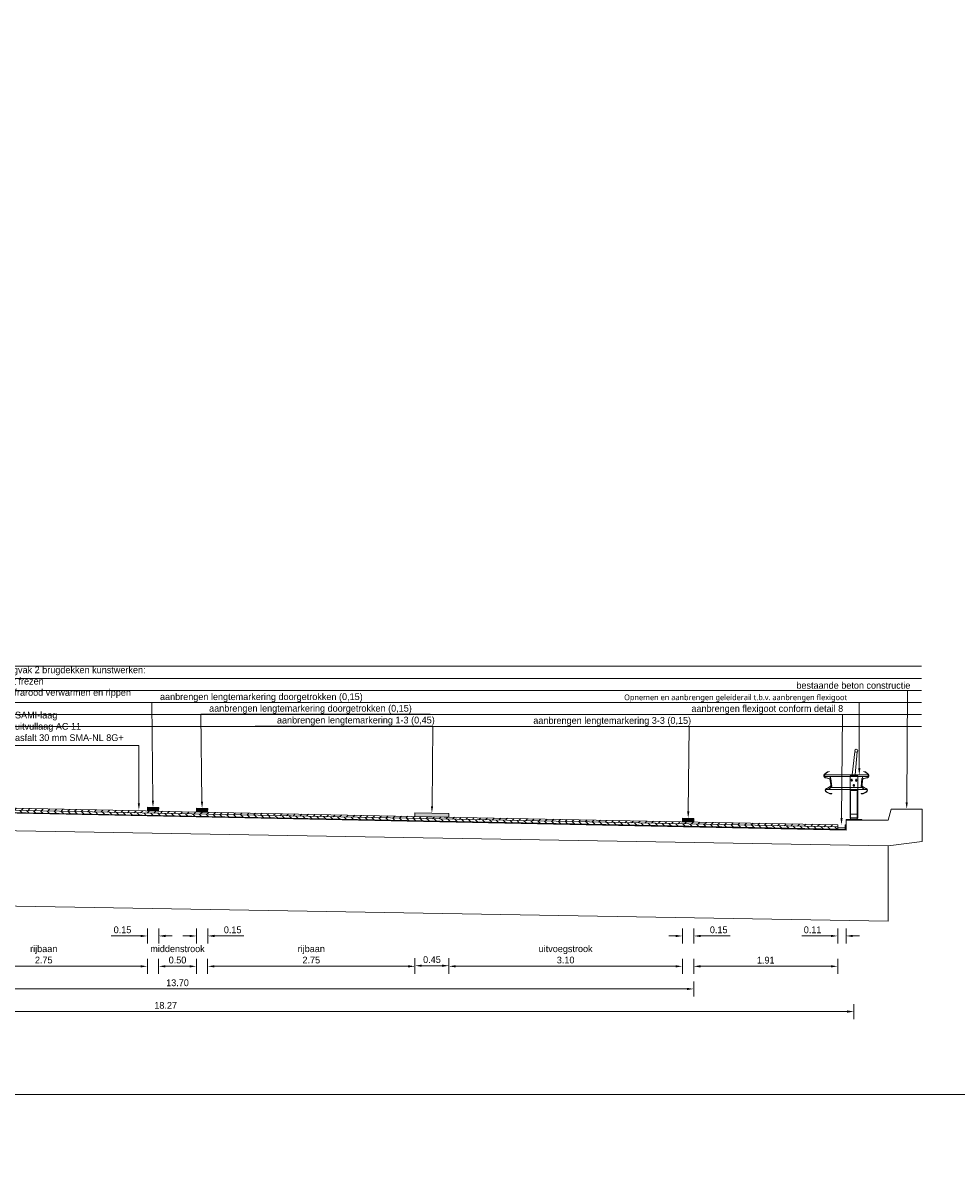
# Model space of a CAD drawing. Header units: metres. Extents: x 0 to 178216, y 0 to 407261.
# Tile 81 of 126: x 166835 to 166847, y 406205 to 406220. Entities that reach past the tile are written whole.
import ezdxf
from ezdxf import colors
from ezdxf.entities.mleader import LeaderData, LeaderLine
from ezdxf.math import Vec2, Vec3

# ---------------------------------------------------------------- set-up
doc = ezdxf.new("R2010")
doc.units = ezdxf.units.M
doc.header["$PDSIZE"] = 1
doc.layers.get('Defpoints').update_dxf_attribs({"lineweight": 18})
for name, color, linetype, lineweight in [('N-WE-VW-MARKERING_LANGS_STREEP_DOORGETROKKEN-G', 7, 'Continuous', 18), ('X-XX-AL-TEKENBLAD-M', 7, 'Continuous', 18), ('X-XX-AL-TEKENBLAD-S', 7, 'Continuous', 18), ('X-XX-AL-TEKENBLAD-T18', 10, 'Continuous', 18)]:
    doc.layers.add(name, color=color, linetype=linetype, lineweight=lineweight)
doc.layers.add('X-XX-AL-HULPLIJN-G', color=210, linetype='Continuous', lineweight=18, plot=False)
doc.styles.add('NLCS-ISO-M100-T50', font='LT.TTF', dxfattribs={"height": 0.5})
doc.styles.add('NLCS-ISO-M50-T18', font='LT.TTF', dxfattribs={"height": 0.09})
doc.styles.add('NLCS-ISO-M500-T50', font='LT.TTF', dxfattribs={"height": 2.5})
doc.dimstyles.new('NLCS-M50-T18-PIJL_L2_H2', dxfattribs={"dimscale": 0.05, "dimtxt": 0.09, "dimasz": 1.8, "dimexe": 2, "dimexo": 2, "dimgap": 0.7, "dimtad": 1, "dimzin": 0, "dimdsep": 46, "dimtxsty": 'NLCS-ISO-M50-T18', "dimcen": 0, "dimdle": 2, "dimclrd": 256, "dimclre": 256, "dimclrt": 10, "dimazin": 0, "dimtfac": 1, "dimtofl": 0, "dimtmove": 0, "dimatfit": 3, "dimfxl": 2, "dimfxlon": 1, "dimtfillclr": 256, "dimtolj": 1, "dimtzin": 0, "dimlwd": -1, "dimlwe": -1, "dimarcsym": 0})

# ---------------------------------------------------------------- blocks, each defined once
blk = doc.blocks.new('*D213')
at = {"layer": 'Defpoints', "color": 0, "transparency": 16777216}
for p in [(166833.547, 406209.404), (166836.297, 406209.347), (166836.297, 406207.287)]:
    blk.add_point(p, dxfattribs=at)
at = {"layer": 'X-XX-AL-TEKENBLAD-M', "transparency": 16777216}
for p, q in [((166833.547, 406207.387), (166833.547, 406207.187)), ((166836.297, 406207.387), (166836.297, 406207.187)), ((166833.637, 406207.287), (166836.207, 406207.287))]:
    blk.add_line(p, q, dxfattribs=at)
for points in [[(166833.637, 406207.302), (166833.637, 406207.272), (166833.547, 406207.287)], [(166836.207, 406207.302), (166836.207, 406207.272), (166836.297, 406207.287)]]:
    blk.add_solid(points, dxfattribs=at)
at = {"layer": 'X-XX-AL-TEKENBLAD-M', "color": 10, "transparency": 16777216, "insert": (166834.922, 406207.445), "char_height": 0.09, "attachment_point": 5, "style": 'NLCS-ISO-M50-T18'}
blk.add_mtext('\\A1;rijbaan\\P2.75', dxfattribs=at)
blk = doc.blocks.new('*D214')
at = {"layer": 'Defpoints', "color": 0, "transparency": 16777216}
for p in [(166836.447, 406209.345), (166836.947, 406209.335), (166836.947, 406207.287)]:
    blk.add_point(p, dxfattribs=at)
at = {"layer": 'X-XX-AL-TEKENBLAD-M', "transparency": 16777216}
for p, q in [((166836.447, 406207.387), (166836.447, 406207.187)), ((166836.947, 406207.387), (166836.947, 406207.187)), ((166836.537, 406207.287), (166836.857, 406207.287))]:
    blk.add_line(p, q, dxfattribs=at)
for points in [[(166836.537, 406207.302), (166836.537, 406207.272), (166836.447, 406207.287)], [(166836.857, 406207.302), (166836.857, 406207.272), (166836.947, 406207.287)]]:
    blk.add_solid(points, dxfattribs=at)
at = {"layer": 'X-XX-AL-TEKENBLAD-M', "color": 10, "transparency": 16777216, "insert": (166836.697, 406207.445), "char_height": 0.09, "attachment_point": 5, "style": 'NLCS-ISO-M50-T18'}
blk.add_mtext('\\A1;middenstrook\\P0.50', dxfattribs=at)
blk = doc.blocks.new('*D215')
at = {"layer": 'Defpoints', "color": 0, "transparency": 16777216}
for p in [(166837.097, 406209.334), (166839.847, 406209.276), (166839.847, 406207.287)]:
    blk.add_point(p, dxfattribs=at)
at = {"layer": 'X-XX-AL-TEKENBLAD-M', "transparency": 16777216}
for p, q in [((166837.097, 406207.387), (166837.097, 406207.187)), ((166839.847, 406207.387), (166839.847, 406207.187)), ((166837.187, 406207.287), (166839.757, 406207.287))]:
    blk.add_line(p, q, dxfattribs=at)
for points in [[(166837.187, 406207.302), (166837.187, 406207.272), (166837.097, 406207.287)], [(166839.757, 406207.302), (166839.757, 406207.272), (166839.847, 406207.287)]]:
    blk.add_solid(points, dxfattribs=at)
at = {"layer": 'X-XX-AL-TEKENBLAD-M', "color": 10, "transparency": 16777216, "insert": (166838.472, 406207.445), "char_height": 0.09, "attachment_point": 5, "style": 'NLCS-ISO-M50-T18'}
blk.add_mtext('\\A1;rijbaan\\P2.75', dxfattribs=at)
blk = doc.blocks.new('*D216')
at = {"layer": 'Defpoints', "color": 0, "transparency": 16777216}
for p in [(166840.297, 406209.272), (166843.397, 406209.204), (166843.397, 406207.287)]:
    blk.add_point(p, dxfattribs=at)
at = {"layer": 'X-XX-AL-TEKENBLAD-S', "transparency": 16777216}
for p, q in [((166840.297, 406207.387), (166840.297, 406207.187)), ((166843.397, 406207.387), (166843.397, 406207.187)), ((166840.387, 406207.287), (166843.307, 406207.287))]:
    blk.add_line(p, q, dxfattribs=at)
for points in [[(166840.387, 406207.302), (166840.387, 406207.272), (166840.297, 406207.287)], [(166843.307, 406207.302), (166843.307, 406207.272), (166843.397, 406207.287)]]:
    blk.add_solid(points, dxfattribs=at)
at = {"layer": 'X-XX-AL-TEKENBLAD-S', "color": 10, "transparency": 16777216, "insert": (166841.847, 406207.445), "char_height": 0.09, "attachment_point": 5, "style": 'NLCS-ISO-M50-T18'}
blk.add_mtext('\\A1;uitvoegstrook\\P3.10', dxfattribs=at)
blk = doc.blocks.new('*D217')
at = {"layer": 'Defpoints', "color": 0, "transparency": 16777216}
for p in [(166843.547, 406209.202), (166845.457, 406209.174), (166845.457, 406207.287)]:
    blk.add_point(p, dxfattribs=at)
at = {"layer": 'X-XX-AL-TEKENBLAD-S', "transparency": 16777216}
for p, q in [((166843.547, 406207.387), (166843.547, 406207.187)), ((166845.457, 406207.387), (166845.457, 406207.187)), ((166843.637, 406207.287), (166845.367, 406207.287))]:
    blk.add_line(p, q, dxfattribs=at)
for points in [[(166843.637, 406207.302), (166843.637, 406207.272), (166843.547, 406207.287)], [(166845.367, 406207.302), (166845.367, 406207.272), (166845.457, 406207.287)]]:
    blk.add_solid(points, dxfattribs=at)
at = {"layer": 'X-XX-AL-TEKENBLAD-S', "color": 10, "transparency": 16777216, "insert": (166844.502, 406207.368), "char_height": 0.09, "attachment_point": 5, "style": 'NLCS-ISO-M50-T18'}
blk.add_mtext('\\A1;1.91', dxfattribs=at)
blk = doc.blocks.new('*D224')
at = {"layer": 'Defpoints', "color": 0, "transparency": 16777216}
for p in [(166836.298, 406209.398), (166836.448, 406209.395), (166836.448, 406207.69)]:
    blk.add_point(p, dxfattribs=at)
at = {"layer": 'X-XX-AL-TEKENBLAD-S', "transparency": 16777216}
for p, q in [((166836.298, 406207.79), (166836.298, 406207.59)), ((166836.448, 406207.79), (166836.448, 406207.59)), ((166836.208, 406207.69), (166835.817, 406207.69)), ((166836.538, 406207.69), (166836.628, 406207.69))]:
    blk.add_line(p, q, dxfattribs=at)
for points in [[(166836.208, 406207.705), (166836.208, 406207.675), (166836.298, 406207.69)], [(166836.538, 406207.705), (166836.538, 406207.675), (166836.448, 406207.69)]]:
    blk.add_solid(points, dxfattribs=at)
at = {"layer": 'X-XX-AL-TEKENBLAD-S', "color": 10, "transparency": 16777216, "insert": (166835.967, 406207.771), "char_height": 0.09, "attachment_point": 5, "style": 'NLCS-ISO-M50-T18'}
blk.add_mtext('\\A1;0.15', dxfattribs=at)
blk = doc.blocks.new('*D225')
at = {"layer": 'Defpoints', "color": 0, "transparency": 16777216}
for p in [(166836.948, 406209.385), (166837.098, 406209.382), (166837.098, 406207.69)]:
    blk.add_point(p, dxfattribs=at)
at = {"layer": 'X-XX-AL-TEKENBLAD-S', "transparency": 16777216}
for p, q in [((166836.948, 406207.79), (166836.948, 406207.59)), ((166837.098, 406207.79), (166837.098, 406207.59)), ((166836.858, 406207.69), (166836.768, 406207.69)), ((166837.188, 406207.69), (166837.579, 406207.69))]:
    blk.add_line(p, q, dxfattribs=at)
for points in [[(166836.858, 406207.705), (166836.858, 406207.675), (166836.948, 406207.69)], [(166837.188, 406207.705), (166837.188, 406207.675), (166837.098, 406207.69)]]:
    blk.add_solid(points, dxfattribs=at)
at = {"layer": 'X-XX-AL-TEKENBLAD-S', "color": 10, "transparency": 16777216, "insert": (166837.429, 406207.771), "char_height": 0.09, "attachment_point": 5, "style": 'NLCS-ISO-M50-T18'}
blk.add_mtext('\\A1;0.15', dxfattribs=at)
blk = doc.blocks.new('*D226')
at = {"layer": 'Defpoints', "color": 0, "transparency": 16777216}
for p in [(166839.848, 406209.326), (166840.298, 406209.317), (166840.298, 406207.295)]:
    blk.add_point(p, dxfattribs=at)
at = {"layer": 'X-XX-AL-TEKENBLAD-S', "transparency": 16777216}
for p, q in [((166839.848, 406207.395), (166839.848, 406207.195)), ((166840.298, 406207.395), (166840.298, 406207.195)), ((166839.938, 406207.295), (166840.208, 406207.295))]:
    blk.add_line(p, q, dxfattribs=at)
for points in [[(166839.938, 406207.31), (166839.938, 406207.28), (166839.848, 406207.295)], [(166840.208, 406207.31), (166840.208, 406207.28), (166840.298, 406207.295)]]:
    blk.add_solid(points, dxfattribs=at)
at = {"layer": 'X-XX-AL-TEKENBLAD-S', "color": 10, "transparency": 16777216, "insert": (166840.073, 406207.376), "char_height": 0.09, "attachment_point": 5, "style": 'NLCS-ISO-M50-T18'}
blk.add_mtext('\\A1;0.45', dxfattribs=at)
blk = doc.blocks.new('*D227')
at = {"layer": 'Defpoints', "color": 0, "transparency": 16777216}
for p in [(166843.398, 406209.254), (166843.547, 406209.251), (166843.547, 406207.69)]:
    blk.add_point(p, dxfattribs=at)
at = {"layer": 'X-XX-AL-TEKENBLAD-S', "transparency": 16777216}
for p, q in [((166843.398, 406207.79), (166843.398, 406207.59)), ((166843.547, 406207.79), (166843.547, 406207.59)), ((166843.308, 406207.69), (166843.218, 406207.69)), ((166843.637, 406207.69), (166844.029, 406207.69))]:
    blk.add_line(p, q, dxfattribs=at)
for points in [[(166843.308, 406207.705), (166843.308, 406207.675), (166843.398, 406207.69)], [(166843.637, 406207.705), (166843.637, 406207.675), (166843.547, 406207.69)]]:
    blk.add_solid(points, dxfattribs=at)
at = {"layer": 'X-XX-AL-TEKENBLAD-S', "color": 10, "transparency": 16777216, "insert": (166843.878, 406207.771), "char_height": 0.09, "attachment_point": 5, "style": 'NLCS-ISO-M50-T18'}
blk.add_mtext('\\A1;0.15', dxfattribs=at)
blk = doc.blocks.new('*D219')
at = {"layer": 'Defpoints', "color": 0, "transparency": 16777216}
for p in [(166827.407, 406209.517), (166845.672, 406209.234), (166845.672, 406206.687)]:
    blk.add_point(p, dxfattribs=at)
at = {"layer": 'X-XX-AL-TEKENBLAD-S', "transparency": 16777216}
for p, q in [((166827.407, 406206.787), (166827.407, 406206.587)), ((166845.672, 406206.787), (166845.672, 406206.587)), ((166827.497, 406206.687), (166845.582, 406206.687))]:
    blk.add_line(p, q, dxfattribs=at)
for points in [[(166827.497, 406206.702), (166827.497, 406206.672), (166827.407, 406206.687)], [(166845.582, 406206.702), (166845.582, 406206.672), (166845.672, 406206.687)]]:
    blk.add_solid(points, dxfattribs=at)
at = {"layer": 'X-XX-AL-TEKENBLAD-S', "color": 10, "transparency": 16777216, "insert": (166836.54, 406206.768), "char_height": 0.09, "attachment_point": 5, "style": 'NLCS-ISO-M50-T18'}
blk.add_mtext('\\A1;18.27', dxfattribs=at)
blk = doc.blocks.new('*D220')
at = {"layer": 'Defpoints', "color": 0, "transparency": 16777216}
for p in [(166845.457, 406209.166), (166845.567, 406209.164), (166845.567, 406207.69)]:
    blk.add_point(p, dxfattribs=at)
at = {"layer": 'X-XX-AL-TEKENBLAD-S', "transparency": 16777216}
for p, q in [((166845.457, 406207.79), (166845.457, 406207.59)), ((166845.567, 406207.79), (166845.567, 406207.59)), ((166845.367, 406207.69), (166844.982, 406207.69)), ((166845.657, 406207.69), (166845.747, 406207.69))]:
    blk.add_line(p, q, dxfattribs=at)
for points in [[(166845.367, 406207.705), (166845.367, 406207.675), (166845.457, 406207.69)], [(166845.657, 406207.705), (166845.657, 406207.675), (166845.567, 406207.69)]]:
    blk.add_solid(points, dxfattribs=at)
at = {"layer": 'X-XX-AL-TEKENBLAD-S', "color": 10, "transparency": 16777216, "insert": (166845.124, 406207.771), "char_height": 0.09, "attachment_point": 5, "style": 'NLCS-ISO-M50-T18'}
blk.add_mtext('\\A1;0.11', dxfattribs=at)
blk = doc.blocks.new('*D218')
at = {"layer": 'Defpoints', "color": 0, "transparency": 16777216}
for p in [(166829.847, 406209.48), (166843.547, 406209.202), (166843.547, 406206.987)]:
    blk.add_point(p, dxfattribs=at)
at = {"layer": 'X-XX-AL-TEKENBLAD-S', "transparency": 16777216}
for p, q in [((166829.847, 406207.087), (166829.847, 406206.887)), ((166843.547, 406207.087), (166843.547, 406206.887)), ((166829.937, 406206.987), (166843.457, 406206.987))]:
    blk.add_line(p, q, dxfattribs=at)
for points in [[(166829.937, 406207.002), (166829.937, 406206.972), (166829.847, 406206.987)], [(166843.457, 406207.002), (166843.457, 406206.972), (166843.547, 406206.987)]]:
    blk.add_solid(points, dxfattribs=at)
at = {"layer": 'X-XX-AL-TEKENBLAD-S', "color": 10, "transparency": 16777216, "insert": (166836.697, 406207.068), "char_height": 0.09, "attachment_point": 5, "style": 'NLCS-ISO-M50-T18'}
blk.add_mtext('\\A1;13.70', dxfattribs=at)

msp = doc.modelspace()

# ---------------------------------------------------------------- hatches: boundary and pattern name
at = {"layer": 'N-WE-VW-MARKERING_LANGS_STREEP_DOORGETROKKEN-G', "transparency": 33554559}
h = msp.add_hatch(color=256, dxfattribs=at)
h.dxf.hatch_style = 1
h.paths.add_polyline_path([(166836.4479, 406209.3953), (166836.2979, 406209.3984), (166836.2969, 406209.3484), (166836.4469, 406209.3453)])
h = msp.add_hatch(color=256, dxfattribs=at)
h.dxf.hatch_style = 1
h.paths.add_polyline_path([(166836.9479, 406209.3851), (166837.0979, 406209.3821), (166837.0968, 406209.3321), (166836.9469, 406209.3351)])
h = msp.add_hatch(color=256, dxfattribs=at)
h.dxf.hatch_style = 1
h.paths.add_polyline_path([(166839.8479, 406209.326), (166840.2978, 406209.3171), (166840.2968, 406209.2669), (166839.8469, 406209.276)])
h = msp.add_hatch(color=256, dxfattribs=at)
h.dxf.hatch_style = 1
h.paths.add_polyline_path([(166843.3979, 406209.2537), (166843.5479, 406209.2506), (166843.5468, 406209.2006), (166843.3969, 406209.2037)])
at = {"layer": 'X-XX-AL-TEKENBLAD-S', "transparency": 33554687}
h = msp.add_hatch(dxfattribs=at)
h.set_pattern_fill('ANSI31', color=256, scale=0.02)
h.set_pattern_definition([(45, (-6.652955, -18.25), (-0.044901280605, 0.044901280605), [])])
h.paths.add_polyline_path([(166840.4497, 406209.2637), (166837.2335, 406209.3293), (166836.754, 406209.3391), (166836.274, 406209.3489), (166833.0304, 406209.415), (166828.5303, 406209.5067), (166827.5172, 406209.5157), (166827.5169, 406209.4857), (166828.5303, 406209.4767), (166845.4573, 406209.136), (166845.4573, 406209.166), (166843.6059, 406209.1994)])
h = msp.add_hatch(dxfattribs=at)
h.set_pattern_fill('ANSI31', color=256, scale=0.02, angle=270)
h.set_pattern_definition([(315, (-11137.839415, 19392.47559), (0.044901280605, 0.044901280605), [])])
h.paths.add_polyline_path([(166828.5303, 406209.4767), (166827.5172, 406209.4857), (166827.5169, 406209.4557), (166828.5294, 406209.4467), (166845.4573, 406209.106), (166845.4573, 406209.136)])

# ---------------------------------------------------------------- linework, layer by layer
at = {"layer": 'N-WE-VW-MARKERING_LANGS_STREEP_DOORGETROKKEN-G', "flags": 128}
for points in [[(166836.4479, 406209.3953), (166836.2979, 406209.3984), (166836.2969, 406209.3484), (166836.4469, 406209.3453), (166836.4479, 406209.3953)], [(166836.9479, 406209.3851), (166837.0979, 406209.3821), (166837.0968, 406209.3321), (166836.9469, 406209.3351), (166836.9479, 406209.3851)], [(166839.8479, 406209.326), (166840.2978, 406209.3171), (166840.2968, 406209.2669), (166839.8469, 406209.276), (166839.8479, 406209.326)], [(166843.3979, 406209.2537), (166843.5479, 406209.2506), (166843.5468, 406209.2006), (166843.3969, 406209.2037), (166843.3979, 406209.2537)]]:
    msp.add_lwpolyline(points, close=True, dxfattribs=at)
at = {"layer": 'X-XX-AL-HULPLIJN-G', "flags": 128}
msp.add_lwpolyline([(166825.3375, 406225.5848), (166825.3375, 406205.5848), (166875.3375, 406205.5848), (166875.3375, 406225.5848)], close=True, dxfattribs=at)
for points in [[(166826.2382, 406211.2682), (166846.568, 406211.2682)], [(166826.2382, 406211.1082), (166846.568, 406211.1082)], [(166826.2382, 406210.9482), (166846.568, 406210.9482)], [(166826.2382, 406210.7882), (166846.568, 406210.7882)], [(166826.2382, 406210.6282), (166846.568, 406210.6282)], [(166826.2382, 406210.4682), (166846.568, 406210.4682)], [(166827.4072, 406209.5167), (166827.4172, 406209.5166), (166827.4172, 406209.4566), (166828.5294, 406209.4467), (166845.4573, 406209.106), (166845.5572, 406209.1045), (166845.5572, 406209.1645), (166845.5672, 406209.1645)]]:
    msp.add_lwpolyline(points, dxfattribs=at)
at = {"layer": 'X-XX-AL-TEKENBLAD-S', "color": 8}
for p, q in [((166845.2822, 406209.8272), (166845.2849, 406209.8042)), ((166845.2822, 406209.8272), (166845.8622, 406209.8272)), ((166845.2849, 406209.8042), (166845.8596, 406209.8042)), ((166845.3568, 406209.8042), (166845.372, 406209.6592)), ((166845.3606, 406209.8042), (166845.3759, 406209.6592)), ((166845.367, 406209.78), (166845.3632, 406209.7796)), ((166845.367, 406209.78), (166845.378, 406209.6752)), ((166845.7222, 406209.8142), (166845.6222, 406209.8142)), ((166845.6222, 406209.8142), (166845.6222, 406209.2595)), ((166845.655, 406209.7572), (166845.6289, 406209.7572)), ((166845.6422, 406209.7385), (166845.6422, 406209.7758)), ((166845.715, 406209.7572), (166845.6889, 406209.7572)), ((166845.7022, 406209.7373), (166845.7022, 406209.7758)), ((166845.7222, 406209.2595), (166845.7222, 406209.8142)), ((166845.7775, 406209.78), (166845.7665, 406209.6752)), ((166845.7839, 406209.8042), (166845.7686, 406209.6592)), ((166845.7877, 406209.8042), (166845.7725, 406209.6592)), ((166845.7775, 406209.78), (166845.7813, 406209.7796)), ((166845.8622, 406209.8272), (166845.8596, 406209.8042)), ((166845.3046, 406209.6362), (166845.3402, 406209.6362)), ((166845.3046, 406209.6332), (166845.3046, 406209.6362)), ((166845.3046, 406209.6332), (166845.8399, 406209.6332)), ((166845.3642, 406209.6592), (166845.3402, 406209.6362)), ((166845.3642, 406209.6592), (166845.7802, 406209.6592)), ((166845.378, 406209.6752), (166845.3742, 406209.6748)), ((166845.7222, 406209.6242), (166845.6222, 406209.6242)), ((166845.7222, 406209.6192), (166845.6222, 406209.6192)), ((166845.6272, 406209.6077), (166845.6222, 406209.6077)), ((166845.6272, 406209.2345), (166845.6272, 406209.6077)), ((166845.6856, 406209.6872), (166845.6598, 406209.6872)), ((166845.6722, 406209.6595), (166845.6722, 406209.7058)), ((166845.7222, 406209.6077), (166845.7172, 406209.6077)), ((166845.7172, 406209.2345), (166845.7172, 406209.6077)), ((166845.7665, 406209.6752), (166845.7703, 406209.6748)), ((166845.8042, 406209.6362), (166845.7802, 406209.6592)), ((166845.8042, 406209.6362), (166845.8399, 406209.6362)), ((166845.8399, 406209.6332), (166845.8399, 406209.6362)), ((166845.6272, 406209.3045), (166845.7172, 406209.3045)), ((166845.5672, 406209.2345), (166845.7772, 406209.2345)), ((166845.5672, 406209.2245), (166845.5672, 406209.2345)), ((166845.6222, 406209.2395), (166845.6157, 406209.2345)), ((166845.6222, 406209.2595), (166845.7222, 406209.2595)), ((166845.6222, 406209.2395), (166845.7222, 406209.2395)), ((166845.7222, 406209.2395), (166845.7287, 406209.2345)), ((166845.7772, 406209.2345), (166845.7772, 406209.2245))]:
    msp.add_line(p, q, dxfattribs=at)
at = {"layer": 'X-XX-AL-TEKENBLAD-S', "color": 8, "flags": 128}
for points in [[(166845.7163, 406210.1314), (166845.6897, 406209.8272), (166845.6497, 406209.8272), (166845.6862, 406210.1345)], [(166826.8472, 406209.2167), (166846.1272, 406208.8845)]]:
    msp.add_lwpolyline(points, dxfattribs=at)
at = {"layer": 'X-XX-AL-TEKENBLAD-S', "color": 8}
for points in [[(166845.3779, 406209.5788), (166845.3523, 406209.5801), (166845.3087, 406209.6018, -0.6229229), (166845.3091, 406209.6449), (166845.3514, 406209.6653, 0.3165431), (166845.3682, 406209.6955), (166845.3619, 406209.7552, 0.3149109), (166845.3394, 406209.7811), (166845.2934, 406209.7927, -0.6226296), (166845.2844, 406209.8348), (166845.3223, 406209.8647), (166845.3472, 406209.8713), (166845.3464, 406209.8742), (166845.321, 406209.8675), (166845.2825, 406209.8371, 0.6226296), (166845.2927, 406209.7897), (166845.3387, 406209.7782, -0.3149109), (166845.359, 406209.7548), (166845.3652, 406209.6952, -0.3165431), (166845.3501, 406209.668), (166845.3078, 406209.6476, 0.6229229), (166845.3074, 406209.5991), (166845.3515, 406209.5771), (166845.3778, 406209.5758)], [(166845.6457, 406209.7452, -0.5773503), (166845.6388, 406209.7452), (166845.6344, 406209.7527, -1.7320508), (166845.65, 406209.7527)], [(166845.7057, 406209.7452, -0.5773503), (166845.6988, 406209.7452), (166845.6944, 406209.7527, -1.7320508), (166845.71, 406209.7527)], [(166845.7666, 406209.5788), (166845.7922, 406209.5801), (166845.8357, 406209.6018, 0.6229229), (166845.8354, 406209.6449), (166845.7931, 406209.6653, -0.3165431), (166845.7763, 406209.6955), (166845.7825, 406209.7552, -0.3149109), (166845.8051, 406209.7811), (166845.8511, 406209.7927, 0.6226296), (166845.8601, 406209.8348), (166845.8221, 406209.8647), (166845.7973, 406209.8713), (166845.7981, 406209.8742), (166845.8235, 406209.8675), (166845.862, 406209.8371, -0.6226296), (166845.8518, 406209.7897), (166845.8058, 406209.7782, 0.3149109), (166845.7855, 406209.7548), (166845.7793, 406209.6952, 0.3165431), (166845.7944, 406209.668), (166845.8367, 406209.6476, -0.6229229), (166845.8371, 406209.5991), (166845.793, 406209.5771), (166845.7667, 406209.5758)], [(166845.6757, 406209.6752, -0.5773503), (166845.6688, 406209.6752), (166845.6644, 406209.6827, -1.7320508), (166845.68, 406209.6827)]]:
    msp.add_lwpolyline(points, format="xyb", close=True, dxfattribs=at)
at = {"layer": 'X-XX-AL-TEKENBLAD-S', "color": 8, "flags": 128}
msp.add_lwpolyline([(166846.1272, 406208.8845), (166846.1272, 406207.8845), (166826.8472, 406208.2167), (166826.8472, 406209.2167), (166826.3972, 406209.2767), (166826.3972, 406209.7067), (166826.8072, 406209.7067), (166826.8472, 406209.5567), (166827.4072, 406209.5567), (166827.4072, 406209.5167), (166827.4075, 406209.4468), (166828.5293, 406209.4417), (166845.5671, 406209.0945), (166845.5672, 406209.1645), (166845.5672, 406209.2245), (166846.1272, 406209.2245), (166846.1672, 406209.3745), (166846.5772, 406209.3745), (166846.5772, 406208.9445)], close=True, dxfattribs=at)
at = {"layer": 'X-XX-AL-TEKENBLAD-S', "const_width": 0.01, "flags": 128}
msp.add_lwpolyline([(166827.4071, 406209.5117), (166827.4122, 406209.5116), (166827.4122, 406209.4516), (166828.5293, 406209.4417), (166845.4572, 406209.101), (166845.5622, 406209.0994), (166845.5622, 406209.1595), (166845.5672, 406209.1595)], dxfattribs=at)
at = {"layer": 'X-XX-AL-TEKENBLAD-S', "flags": 128}
for points in [[(166845.4573, 406209.166), (166843.6059, 406209.1994), (166840.4497, 406209.2637), (166837.2335, 406209.3293), (166836.754, 406209.3391), (166836.274, 406209.3489), (166833.0304, 406209.415), (166829.8019, 406209.4808), (166828.5303, 406209.5067), (166827.5172, 406209.5157), (166827.5169, 406209.4857), (166828.5303, 406209.4767), (166845.4573, 406209.136), (166845.4573, 406209.166)], [(166845.4573, 406209.136), (166828.5303, 406209.4767), (166827.5172, 406209.4857), (166827.5169, 406209.4557), (166828.5294, 406209.4467), (166845.4573, 406209.106), (166845.4573, 406209.136)], [(166845.4573, 406209.126), (166845.5572, 406209.1245), (166845.5572, 406209.1045), (166845.4573, 406209.106)]]:
    msp.add_lwpolyline(points, close=True, dxfattribs=at)
at = {"layer": 'X-XX-AL-TEKENBLAD-S', "color": 8}
msp.add_circle((166845.7035, 406210.1468), 0.02, dxfattribs=at)

# ---------------------------------------------------------------- dimensions: what is measured, and where the dimension line sits
at = {"layer": 'X-XX-AL-TEKENBLAD-M'}
for base, p1, p2, picture, middle in [((166836.2969, 406207.2871), (166833.5469, 406209.4044), (166836.2969, 406209.3469), '*D213', (166834.9219, 406207.4449)), ((166839.8469, 406207.2871), (166837.0969, 406209.3336), (166839.8469, 406209.276), '*D215', (166838.4719, 406207.4449))]:
    dim = msp.add_linear_dim(base=base, p1=p1, p2=p2, text='rijbaan\\P<>', dimstyle='NLCS-M50-T18-PIJL_L2_H2', dxfattribs=at)
    dim.commit()
    dim.dimension.update_dxf_attribs({"geometry": picture, "text_midpoint": middle})
dim = msp.add_linear_dim(base=(166836.9469, 406207.2871), p1=(166836.4469, 406209.3453), p2=(166836.9469, 406209.3351), text='middenstrook\\P<>', dimstyle='NLCS-M50-T18-PIJL_L2_H2', dxfattribs=at)
dim.commit()
dim.dimension.update_dxf_attribs({"geometry": '*D214', "text_midpoint": (166836.6969, 406207.2871), "dimtype": 160})
at = {"layer": 'X-XX-AL-TEKENBLAD-S', "color": 8}
for base, p1, p2, picture, middle in [((166845.67224, 406206.68713), (166827.40717, 406209.51667), (166845.67224, 406209.23446), '*D219', (166836.53971, 406206.76787)), ((166843.5469, 406206.9871), (166829.8469, 406209.4798), (166843.5469, 406209.2022), '*D218', (166836.6969, 406207.0679)), ((166837.0979, 406207.6899), (166836.9479, 406209.3851), (166837.0979, 406209.3821), '*D225', (166837.4286, 406207.7706)), ((166840.2978, 406207.2948), (166839.8479, 406209.326), (166840.2978, 406209.3171), '*D226', (166840.0728, 406207.3759)), ((166843.5474, 406207.6899), (166843.3979, 406209.2537), (166843.5474, 406209.2506), '*D227', (166843.878, 406207.7706)), ((166845.4573, 406207.2871), (166843.5469, 406209.2022), (166845.4573, 406209.1745), '*D217', (166844.5021, 406207.3679))]:
    dim = msp.add_linear_dim(base=base, p1=p1, p2=p2, dimstyle='NLCS-M50-T18-PIJL_L2_H2', dxfattribs=at)
    dim.commit()
    dim.dimension.update_dxf_attribs({"geometry": picture, "text_midpoint": middle})
for base, p1, p2, picture, middle in [((166836.4479, 406207.6899), (166836.2979, 406209.3984), (166836.4479, 406209.3953), '*D224', (166835.9672, 406207.6899)), ((166845.5672, 406207.6899), (166845.4573, 406209.166), (166845.5672, 406209.1644), '*D220', (166845.1238, 406207.6899))]:
    dim = msp.add_linear_dim(base=base, p1=p1, p2=p2, dimstyle='NLCS-M50-T18-PIJL_L2_H2', dxfattribs=at)
    dim.commit()
    dim.dimension.update_dxf_attribs({"geometry": picture, "text_midpoint": middle, "dimtype": 160})
dim = msp.add_linear_dim(base=(166843.3969, 406207.2871), p1=(166840.2969, 406209.2716), p2=(166843.3969, 406209.2037), text='uitvoegstrook\\P<>', dimstyle='NLCS-M50-T18-PIJL_L2_H2', dxfattribs=at)
dim.commit()
dim.dimension.update_dxf_attribs({"geometry": '*D216', "text_midpoint": (166841.8469, 406207.4449)})

# ---------------------------------------------------------------- leaders
at = {"layer": 'X-XX-AL-TEKENBLAD-T18'}
ml = msp.add_multileader_mtext('Standard', dxfattribs=at)
ml.set_content('profiel van vrije ruimte spoor', color=256, style='NLCS-ISO-M100-T50')
ml.set_leader_properties(color=256, linetype='ByLayer', lineweight=-1)
ml.build(insert=Vec2(0, 0))
ml.multileader.update_dxf_attribs({"text_left_attachment_type": 5, "text_right_attachment_type": 5, "dogleg_length": 0.09, "arrow_head_size": 0.18})
ctx = ml.context
ctx.base_point, ctx.char_height, ctx.arrow_head_size, ctx.landing_gap_size, ctx.plane_origin = Vec3(166843.0747, 406251.5213), 0.09, 0.18, 0.018, Vec3(166842.4639, 406250.2294)
ctx.left_attachment, ctx.right_attachment = 5, 5
notes = []
notes.append((ctx, [(0, (0, 0, 0), (0, 0), (1, 0), 1, [])]))
ctx.mtext.insert, ctx.mtext.flow_direction = Vec3(166843.0927, 406251.6383), 5
ml = msp.add_multileader_mtext('Standard', dxfattribs=at)
ml.set_content('maatregel wegvak 2 brugdekken kunstwerken:\\P- 30 mm asfalt frezen\\P- 15-30 mm infrarood verwarmen en rippen\\P\\P- aanbrengen SAMI-laag\\P- aanbrengen uitvullaag AC 11\\P- aanbrengen asfalt 30 mm SMA-NL 8G+', color=256, style='NLCS-ISO-M500-T50')
ml.set_leader_properties(color=256, linetype='ByLayer', lineweight=-1)
ml.build(insert=Vec2(0, 0))
ml.multileader.update_dxf_attribs({"text_left_attachment_type": 5, "text_right_attachment_type": 5, "dogleg_length": 0.09, "arrow_head_size": 0.09})
ctx = ml.context
ctx.base_point, ctx.char_height, ctx.arrow_head_size, ctx.landing_gap_size, ctx.plane_origin = Vec3(166833.7733, 406210.2182), 0.09, 0.09, 0.018, Vec3(166836.2596, 406209.4645)
ctx.left_attachment, ctx.right_attachment = 5, 5
notes.append((ctx, [(1, (1, 1, 0), (166836.1847, 406210.2182), (-1, 0), 0.09, [(0, [(166836.1847, 406209.3615)], 0, [])])]))
ctx.mtext.insert, ctx.mtext.flow_direction = Vec3(166833.7913, 406211.2665), 5
ml = msp.add_multileader_mtext('Standard', dxfattribs=at)
ml.set_content('{\\fFutura Book|b0|i0|c0|p2;bestaande beton constructie}', color=256, style='NLCS-ISO-M500-T50')
ml.set_leader_properties(color=256, linetype='ByLayer', lineweight=-1)
ml.build(insert=Vec2(0, 0))
ml.multileader.update_dxf_attribs({"text_left_attachment_type": 5, "text_right_attachment_type": 5, "dogleg_length": 0.09, "arrow_head_size": 0.09})
ctx = ml.context
ctx.base_point, ctx.char_height, ctx.arrow_head_size, ctx.landing_gap_size, ctx.plane_origin = Vec3(166844.8907, 406210.9482), 0.09, 0.09, 0.018, Vec3(166846.4618, 406209.9276)
ctx.left_attachment, ctx.right_attachment = 5, 5
notes.append((ctx, [(1, (1, 1, 0), (166846.3839, 406210.9482), (-1, 0), 0.09, [(0, [(166846.3722, 406209.3745)], 0, [])])]))
ctx.mtext.insert, ctx.mtext.flow_direction = Vec3(166844.9087, 406211.0602), 5
ml = msp.add_multileader_mtext('Standard', dxfattribs=at)
ml.set_content('{\\fFutura Book|b0|i0|c0|p2;aanbrengen lengtemarkering doorgetrokken (0,15)}', color=256, style='NLCS-ISO-M500-T50')
ml.set_leader_properties(color=256, linetype='ByLayer', lineweight=-1)
ml.build(insert=Vec2(0, 0))
ml.multileader.update_dxf_attribs({"text_left_attachment_type": 5, "text_right_attachment_type": 5, "dogleg_length": 0.09, "arrow_head_size": 0.09})
ctx = ml.context
ctx.base_point, ctx.char_height, ctx.arrow_head_size, ctx.landing_gap_size, ctx.plane_origin = Vec3(166836.4466, 406210.7862), 0.09, 0.09, 0.018, Vec3(166836.2817, 406209.705)
ctx.left_attachment, ctx.right_attachment = 5, 5
notes.append((ctx, [(1, (1, 1, 0), (166836.3566, 406210.7862), (1, 0), 0.09, [(0, [(166836.3717, 406209.3969)], 0, [])])]))
ctx.mtext.insert, ctx.mtext.rotation, ctx.mtext.flow_direction = Vec3(166836.4646, 406210.9101), 6.2831853, 5
ml = msp.add_multileader_mtext('Standard', dxfattribs=at)
ml.set_content('{\\fSegoe UI|b0|i0|c0|p34;\\H0.83333x;Opnemen en aanbrengen geleiderail t.b.v. aanbrengen flexigoot}', color=256, style='NLCS-ISO-M500-T50')
ml.set_leader_properties(color=256, linetype='ByLayer', lineweight=-1)
ml.build(insert=Vec2(0, 0))
ml.multileader.update_dxf_attribs({"text_left_attachment_type": 5, "text_right_attachment_type": 5, "dogleg_length": 0.09, "arrow_head_size": 0.09})
ctx = ml.context
ctx.base_point, ctx.char_height, ctx.arrow_head_size, ctx.landing_gap_size, ctx.plane_origin = Vec3(166842.6052, 406210.7882), 0.09, 0.09, 0.018, Vec3(166845.6356, 406209.6947)
ctx.left_attachment, ctx.right_attachment = 5, 5
notes.append((ctx, [(0, (1, 1, 0), (166845.7432, 406210.7882), (-1, 0), 0.09, [(0, [(166845.7432, 406209.8272)], 0, [])])]))
ctx.mtext.insert, ctx.mtext.rotation, ctx.mtext.flow_direction = Vec3(166842.6232, 406210.8939), 6.2831853, 5
ml = msp.add_multileader_mtext('Standard', dxfattribs=at)
ml.set_content('{\\fFutura Book|b0|i0|c0|p2;aanbrengen lengtemarkering doorgetrokken (0,15)}', color=256, style='NLCS-ISO-M500-T50')
ml.set_leader_properties(color=256, linetype='ByLayer', lineweight=-1)
ml.build(insert=Vec2(0, 0))
ml.multileader.update_dxf_attribs({"text_left_attachment_type": 5, "text_right_attachment_type": 5, "dogleg_length": 0.09, "arrow_head_size": 0.09})
ctx = ml.context
ctx.base_point, ctx.char_height, ctx.arrow_head_size, ctx.landing_gap_size, ctx.plane_origin = Vec3(166837.0982, 406210.6326), 0.09, 0.09, 0.018, Vec3(166836.9333, 406209.7111)
ctx.left_attachment, ctx.right_attachment = 5, 5
notes.append((ctx, [(1, (1, 1, 0), (166837.0082, 406210.6326), (1, 0), 0.09, [(0, [(166837.0229, 406209.3836)], 0, [])])]))
ctx.mtext.insert, ctx.mtext.rotation, ctx.mtext.flow_direction = Vec3(166837.1162, 406210.7564), 6.2831853, 5
ml = msp.add_multileader_mtext('Standard', dxfattribs=at)
ml.set_content('aanbrengen flexigoot conform detail 8', color=256, style='NLCS-ISO-M500-T50')
ml.set_leader_properties(color=256, linetype='ByLayer', lineweight=-1)
ml.build(insert=Vec2(0, 0))
ml.multileader.update_dxf_attribs({"text_left_attachment_type": 5, "text_right_attachment_type": 5, "dogleg_length": 0.09, "arrow_head_size": 0.09})
ctx = ml.context
ctx.base_point, ctx.char_height, ctx.arrow_head_size, ctx.landing_gap_size, ctx.plane_origin = Vec3(166843.498, 406210.6282), 0.09, 0.09, 0.018, Vec3(166845.5968, 406209.7183)
ctx.left_attachment, ctx.right_attachment = 5, 5
notes.append((ctx, [(1, (1, 1, 0), (166845.5189, 406210.6282), (-1, 0), 0.09, [(0, [(166845.5073, 406209.1652)], 0, [])])]))
ctx.mtext.insert, ctx.mtext.flow_direction = Vec3(166843.516, 406210.7536), 5
ml = msp.add_multileader_mtext('Standard', dxfattribs=at)
ml.set_content('{\\fFutura Book|b0|i0|c0|p2;aanbrengen lengtemarkering 1-3 (0,45)}', color=256, style='NLCS-ISO-M500-T50')
ml.set_leader_properties(color=256, linetype='ByLayer', lineweight=-1)
ml.build(insert=Vec2(0, 0))
ml.multileader.update_dxf_attribs({"text_left_attachment_type": 5, "text_right_attachment_type": 5, "dogleg_length": 0.09, "arrow_head_size": 0.09})
ctx = ml.context
ctx.base_point, ctx.char_height, ctx.arrow_head_size, ctx.landing_gap_size, ctx.plane_origin = Vec3(166837.9985, 406210.4759), 0.09, 0.09, 0.018, Vec3(166840.1624, 406209.6491)
ctx.left_attachment, ctx.right_attachment = 5, 5
notes.append((ctx, [(1, (1, 1, 0), (166840.0863, 406210.4759), (-1, 0), 0.09, [(0, [(166840.0728, 406209.3216)], 0, [])])]))
ctx.mtext.insert, ctx.mtext.flow_direction = Vec3(166838.0165, 406210.5998), 5
ml = msp.add_multileader_mtext('Standard', dxfattribs=at)
ml.set_content('{\\fFutura Book|b0|i0|c0|p2;aanbrengen lengtemarkering 3-3 (0,15)}', color=256, style='NLCS-ISO-M500-T50')
ml.set_leader_properties(color=256, linetype='ByLayer', lineweight=-1)
ml.build(insert=Vec2(0, 0))
ml.multileader.update_dxf_attribs({"text_left_attachment_type": 5, "text_right_attachment_type": 5, "dogleg_length": 0.09, "arrow_head_size": 0.09})
ctx = ml.context
ctx.base_point, ctx.char_height, ctx.arrow_head_size, ctx.landing_gap_size, ctx.plane_origin = Vec3(166841.3997, 406210.471), 0.09, 0.09, 0.018, Vec3(166843.5625, 406209.5796)
ctx.left_attachment, ctx.right_attachment = 5, 5
notes.append((ctx, [(1, (1, 1, 0), (166843.4875, 406210.471), (-1, 0), 0.09, [(0, [(166843.4729, 406209.2521)], 0, [])])]))
ctx.mtext.insert, ctx.mtext.flow_direction = Vec3(166841.4177, 406210.5948), 5
for ctx, leaders in notes:
    for number, flags, end, landing, length, lines in leaders:
        leader = LeaderData()
        leader.index, (leader.has_last_leader_line, leader.has_dogleg_vector, leader.attachment_direction) = number, flags
        leader.last_leader_point, leader.dogleg_vector, leader.dogleg_length = Vec3(end), Vec3(landing), length
        for number, points, colour, breaks in lines:
            line = LeaderLine()
            line.index, line.vertices, line.color, line.breaks = number, Vec3.list(points), colors.encode_raw_color(colour), breaks
            leader.lines.append(line)
        ctx.leaders.append(leader)

doc.saveas('drawing.dxf')
